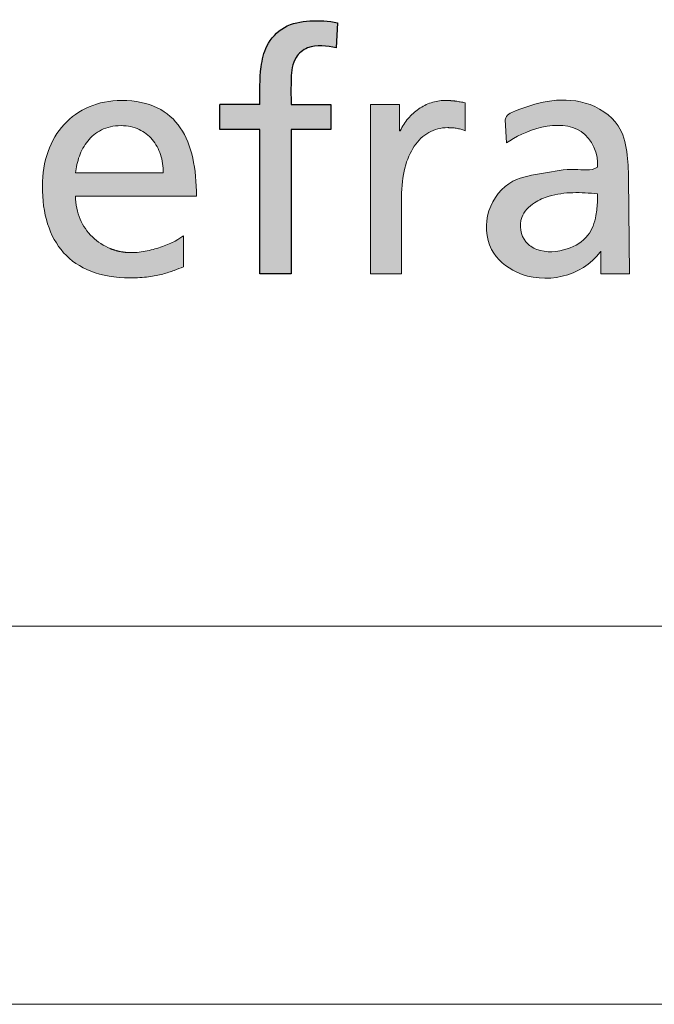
# Paper-space layout 'Hoja2' of a CAD drawing. Header units: millimetres. Extents: x 450 to 25135, y 150 to 17673.
# Tile 10 of 19: x 20424 to 20676, y 150 to 541. Entities that reach past the tile are written whole.
import ezdxf

# ---------------------------------------------------------------- set-up
doc = ezdxf.new("R2010")
doc.units = ezdxf.units.MM
doc.linetypes.add('SLD-Continua', pattern=[0])
doc.layers.add('FORMAT', color=7, linetype='SLD-Continua')

# ---------------------------------------------------------------- blocks, each defined once
blk = doc.blocks.new('Bloque1')
at = {"linetype": 'Continuous', "ltscale": 35}
h = blk.add_hatch(color=7, dxfattribs=at)
edge = h.paths.add_edge_path(flags=0)
edge.add_spline(control_points=[(1001.425014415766, 138.0118721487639), (1001.45308391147, 141.4931384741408), (1001.270370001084, 147.5830614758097), (1002.073272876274, 156.3959420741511), (1009.414476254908, 162.2246565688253), (1015.761833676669, 161.2138639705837), (1019.347635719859, 160.435241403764)], knot_values=[0, 0, 0, 0, 0.2854310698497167, 0.5205446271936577, 0.6849993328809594, 1, 1, 1, 1], weights=[1, 1, 1, 1, 1, 1, 1], degree=3, periodic=0)
edge.add_line((1019.347635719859, 160.4352414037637), (1019.89119409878, 170.4307934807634))
edge.add_spline(control_points=[(1019.89119409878, 170.4307934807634), (1016.263794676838, 171.0711501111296), (1009.178395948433, 171.6217095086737), (998.3753647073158, 169.6693436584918), (991.3452498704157, 161.9461074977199), (988.8512937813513, 150.826805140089), (989.0534670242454, 142.98589516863), (989.0521585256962, 138.0118721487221)], knot_values=[0, 0, 0, 0, 0.1997988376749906, 0.3894495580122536, 0.5735241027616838, 0.7289501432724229, 1, 1, 1, 1], weights=[1, 1, 1, 1, 1, 1, 1, 1], degree=3, periodic=0)
edge.add_line((989.0521585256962, 138.0118721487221), (973.2297886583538, 138.0118721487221))
edge.add_line((973.2297886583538, 138.0118721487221), (973.2297886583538, 127.9994229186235))
edge.add_line((973.2297886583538, 127.9994229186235), (989.0521432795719, 127.9994229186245))
edge.add_line((989.0521432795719, 127.9994229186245), (989.0521432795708, 70.79254764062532))
edge.add_line((989.0521432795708, 70.79254764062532), (1001.424999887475, 70.7925476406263))
edge.add_line((1001.424999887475, 70.7925476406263), (1001.424999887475, 127.9994229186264))
edge.add_line((1001.424999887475, 127.9994229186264), (1017.247354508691, 127.9994229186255))
edge.add_line((1017.247354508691, 127.9994229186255), (1017.247354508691, 138.0118721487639))
edge.add_line((1017.247354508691, 138.0118721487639), (1001.425014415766, 138.0118721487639))
h = blk.add_hatch(color=7, dxfattribs=at)
edge = h.paths.add_edge_path(flags=0)
edge.add_spline(control_points=[(944.3619600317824, 79.91669135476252), (942.2765570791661, 79.48099864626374), (940.150968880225, 79.21873702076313), (938.1099812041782, 79.21873702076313)], knot_values=[22.00002, 22.00002, 22.00002, 22.00002, 23.00002, 23.00002, 23.00002, 23.00002], weights=[1, 1, 1, 1], degree=3, periodic=0)
edge.add_arc((938.0902626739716, 101.6969734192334), 22.47824504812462, 248.0559337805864, 270.0502614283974, ccw=False)
edge.add_arc((937.951931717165, 101.3307366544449), 22.08684966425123, 226.0378833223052, 248.03374273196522, ccw=False)
edge.add_arc((937.6275293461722, 100.9669393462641), 21.59980265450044, 203.0267579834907, 225.9873849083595, ccw=False)
edge.add_spline(control_points=[(917.7487498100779, 92.51793947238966), (916.5876075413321, 95.24207653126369), (915.9361834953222, 98.31307560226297), (915.9361834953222, 101.6421062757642)], knot_values=[0, 0, 0, 0, 1, 1, 1, 1], weights=[1, 1, 1, 1], degree=3, periodic=0)
edge.add_line((915.9361834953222, 101.6421062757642), (963.9237165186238, 101.6421062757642))
edge.add_spline(control_points=[(963.9237165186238, 101.6421062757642), (963.9237165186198, 107.0438498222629), (963.4711037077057, 112.1198813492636), (962.4432073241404, 116.6883097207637)], knot_values=[2, 2, 2, 2, 3, 3, 3, 3], weights=[1, 1, 1, 1], degree=3, periodic=0)
edge.add_spline(control_points=[(962.4432073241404, 116.6883097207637), (961.4153109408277, 121.2567380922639), (959.8100159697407, 125.3260233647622), (957.5067666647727, 128.714274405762)], knot_values=[3, 3, 3, 3, 4, 4, 4, 4], weights=[1, 1, 1, 1], degree=3, periodic=0)
edge.add_spline(control_points=[(957.5067666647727, 128.714274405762), (955.2014023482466, 132.1067554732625), (952.1959686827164, 134.8224323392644), (948.3656798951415, 136.6921039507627)], knot_values=[4, 4, 4, 4, 5, 5, 5, 5], weights=[1, 1, 1, 1], degree=3, periodic=0)
edge.add_spline(control_points=[(948.3656798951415, 136.6921039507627), (944.5353911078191, 138.5617755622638), (939.8781321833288, 139.5812118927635), (934.2754623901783, 139.5812118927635), (929.5272579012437, 139.5812118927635), (925.183020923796, 138.7013664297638), (921.337927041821, 137.0685762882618)], knot_values=[5, 5, 5, 5, 6, 6, 6, 7, 7, 7, 7], weights=[1, 1, 1, 1, 1, 1, 1], degree=3, periodic=0)
edge.add_spline(control_points=[(921.337927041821, 137.0685762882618), (917.4928331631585, 135.4400161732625), (914.1489973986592, 133.0585113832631), (911.397365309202, 130.0509627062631)], knot_values=[7, 7, 7, 7, 8, 8, 8, 8], weights=[1, 1, 1, 1], degree=3, periodic=0)
edge.add_spline(control_points=[(911.397365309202, 130.0509627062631), (908.6478482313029, 127.0476440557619), (906.49053483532, 123.4225115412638), (903.5506665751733, 115.1824203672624), (902.7681117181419, 110.5716917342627), (902.7681117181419, 105.5929508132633), (902.7681117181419, 100.1150667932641), (903.4512609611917, 95.10671569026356), (904.849284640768, 90.6694181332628)], knot_values=[8, 8, 8, 8, 9, 9, 10, 10, 10, 11, 11, 11, 11], weights=[1, 1, 1, 1, 1, 1, 1, 1, 1], degree=3, periodic=0)
edge.add_spline(control_points=[(904.849284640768, 90.6694181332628), (906.247308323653, 86.23212057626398), (908.3602064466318, 82.365876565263), (911.2175891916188, 79.18489680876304)], knot_values=[11, 11, 11, 11, 12, 12, 12, 12], weights=[1, 1, 1, 1], degree=3, periodic=0)
edge.add_spline(control_points=[(911.2175891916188, 79.18489680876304), (914.0749719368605, 76.00391705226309), (917.6789543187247, 73.51243158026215), (922.0612615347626, 71.81196102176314)], knot_values=[12, 12, 12, 12, 13, 13, 13, 13], weights=[1, 1, 1, 1], degree=3, periodic=0)
edge.add_spline(control_points=[(922.0612615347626, 71.81196102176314), (926.4435687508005, 70.11149045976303), (931.5999707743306, 69.20626483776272), (937.5685378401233, 69.20626483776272), (940.3392050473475, 69.20626483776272), (942.7566650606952, 69.37123586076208), (944.8949433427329, 69.64195754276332)], knot_values=[13, 13, 13, 13, 14, 14, 14, 15, 15, 15, 15], weights=[1, 1, 1, 1, 1, 1, 1], degree=3, periodic=0)
edge.add_spline(control_points=[(944.8949433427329, 69.64195754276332), (947.0332216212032, 69.91690925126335), (948.8965481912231, 70.2976116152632), (950.5589485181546, 70.73330432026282)], knot_values=[15, 15, 15, 15, 16, 16, 16, 16], weights=[1, 1, 1, 1], degree=3, periodic=0)
edge.add_spline(control_points=[(950.5589485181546, 70.73330432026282), (952.2213488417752, 71.16899702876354), (953.6891679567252, 71.65545004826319), (955.0343163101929, 72.14613309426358)], knot_values=[16, 16, 16, 16, 17, 17, 17, 17], weights=[1, 1, 1, 1], degree=3, periodic=0)
edge.add_spline(control_points=[(955.0343163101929, 72.14613309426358), (956.3794646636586, 72.62835609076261), (957.6061722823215, 73.11480911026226), (958.792694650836, 73.54204176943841)], knot_values=[17, 17, 17, 17, 18, 18, 18, 18], weights=[1, 1, 1, 1], degree=3, periodic=0)
edge.add_line((958.792694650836, 73.54204176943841), (958.792694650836, 85.9360187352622))
edge.add_spline(control_points=[(958.792694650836, 85.9360187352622), (958.037634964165, 85.30997484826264), (956.8764927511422, 84.58241032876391), (955.4340537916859, 83.83369568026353)], knot_values=[19.00002, 19.00002, 19.00002, 19.00002, 20.00002, 20.00002, 20.00002, 20.00002], weights=[1, 1, 1, 1], degree=3, periodic=0)
edge.add_spline(control_points=[(955.4340537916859, 83.83369568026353), (953.9916148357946, 83.08498102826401), (952.2657641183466, 82.32357630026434), (950.379172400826, 81.64254207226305)], knot_values=[20.00002, 20.00002, 20.00002, 20.00002, 21.00002, 21.00002, 21.00002, 21.00002], weights=[1, 1, 1, 1], degree=3, periodic=0)
edge.add_spline(control_points=[(950.379172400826, 81.64254207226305), (948.4946956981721, 80.96150784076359), (946.4473629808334, 80.35238405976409), (944.3619600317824, 79.91669135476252)], knot_values=[21.00002, 21.00002, 21.00002, 21.00002, 22.00002, 22.00002, 22.00002, 22.00002], weights=[1, 1, 1, 1], degree=3, periodic=0)
edge = h.paths.add_edge_path(flags=0)
edge.add_line((950.7556447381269, 110.8424134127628), (942.0523656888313, 110.8424134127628))
edge.add_line((942.0523656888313, 110.8424134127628), (915.9361834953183, 110.8424134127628))
edge.add_spline(control_points=[(915.9361834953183, 110.8424134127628), (916.1688349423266, 113.0208769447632), (916.6574029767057, 115.2839409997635), (917.4484178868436, 117.4497144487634)], knot_values=[0, 0, 0, 0, 1, 1, 1, 1], weights=[1, 1, 1, 1], degree=3, periodic=0)
edge.add_spline(control_points=[(917.4484178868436, 117.4497144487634), (918.237317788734, 119.6154878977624), (919.3328945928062, 121.683970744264), (920.7753335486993, 123.4817319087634)], knot_values=[1, 1, 1, 1, 2, 2, 2, 2], weights=[1, 1, 1, 1], degree=3, periodic=0)
edge.add_spline(control_points=[(920.7753335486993, 123.4817319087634), (922.2198875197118, 125.2794930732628), (924.0155336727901, 126.806532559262), (926.2066872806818, 127.8809592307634)], knot_values=[2, 2, 2, 2, 3, 3, 3, 3], weights=[1, 1, 1, 1], degree=3, periodic=0)
edge.add_spline(control_points=[(926.2066872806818, 127.8809592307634), (928.397840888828, 128.9596159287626), (930.9887319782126, 129.5856598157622), (934.0237758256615, 129.5856598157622), (936.6908073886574, 129.5856598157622), (939.0701971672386, 129.056906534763), (941.138680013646, 128.1051506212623)], knot_values=[3, 3, 3, 3, 4, 4, 4, 5, 5, 5, 5], weights=[1, 1, 1, 1, 1, 1, 1], degree=3, periodic=0)
edge.add_spline(control_points=[(941.138680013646, 128.1051506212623), (943.2071628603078, 127.1533947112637), (944.966853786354, 125.774406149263), (946.3902576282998, 124.0781656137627)], knot_values=[5, 5, 5, 5, 6, 6, 6, 6], weights=[1, 1, 1, 1], degree=3, periodic=0)
edge.add_spline(control_points=[(946.3902576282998, 124.0781656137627), (947.8136614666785, 122.3776950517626), (948.9050082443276, 120.3557424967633), (949.6410328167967, 118.1180585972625)], knot_values=[6, 6, 6, 6, 7, 7, 7, 7], weights=[1, 1, 1, 1], degree=3, periodic=0)
edge.add_spline(control_points=[(949.6410328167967, 118.1180585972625), (950.3770573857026, 115.8761446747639), (950.7556447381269, 113.4184994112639), (950.7556447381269, 110.8424134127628)], knot_values=[7, 7, 7, 7, 8, 8, 8, 8], weights=[1, 1, 1, 1], degree=3, periodic=0)
h = blk.add_hatch(color=7, dxfattribs=at)
edge = h.paths.add_edge_path(flags=0)
edge.add_spline(control_points=[(944.3619600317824, 79.91669135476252), (942.2765570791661, 79.48099864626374), (940.150968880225, 79.21873702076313), (938.1099812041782, 79.21873702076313)], knot_values=[22.00002, 22.00002, 22.00002, 22.00002, 23.00002, 23.00002, 23.00002, 23.00002], weights=[1, 1, 1, 1], degree=3, periodic=0)
edge.add_arc((938.0902626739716, 101.6969734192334), 22.47824504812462, 248.0559337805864, 270.0502614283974, ccw=False)
edge.add_arc((937.951931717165, 101.3307366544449), 22.08684966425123, 226.0378833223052, 248.03374273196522, ccw=False)
edge.add_arc((937.6275293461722, 100.9669393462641), 21.59980265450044, 203.0267579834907, 225.9873849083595, ccw=False)
edge.add_spline(control_points=[(917.7487498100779, 92.51793947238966), (916.5876075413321, 95.24207653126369), (915.9361834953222, 98.31307560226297), (915.9361834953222, 101.6421062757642)], knot_values=[0, 0, 0, 0, 1, 1, 1, 1], weights=[1, 1, 1, 1], degree=3, periodic=0)
edge.add_line((915.9361834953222, 101.6421062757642), (963.9237165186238, 101.6421062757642))
edge.add_spline(control_points=[(963.9237165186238, 101.6421062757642), (963.9237165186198, 107.0438498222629), (963.4711037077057, 112.1198813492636), (962.4432073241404, 116.6883097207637)], knot_values=[2, 2, 2, 2, 3, 3, 3, 3], weights=[1, 1, 1, 1], degree=3, periodic=0)
edge.add_spline(control_points=[(962.4432073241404, 116.6883097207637), (961.4153109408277, 121.2567380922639), (959.8100159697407, 125.3260233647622), (957.5067666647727, 128.714274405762)], knot_values=[3, 3, 3, 3, 4, 4, 4, 4], weights=[1, 1, 1, 1], degree=3, periodic=0)
edge.add_spline(control_points=[(957.5067666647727, 128.714274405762), (955.2014023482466, 132.1067554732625), (952.1959686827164, 134.8224323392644), (948.3656798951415, 136.6921039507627)], knot_values=[4, 4, 4, 4, 5, 5, 5, 5], weights=[1, 1, 1, 1], degree=3, periodic=0)
edge.add_spline(control_points=[(948.3656798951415, 136.6921039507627), (944.5353911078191, 138.5617755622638), (939.8781321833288, 139.5812118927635), (934.2754623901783, 139.5812118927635), (929.5272579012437, 139.5812118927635), (925.183020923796, 138.7013664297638), (921.337927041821, 137.0685762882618)], knot_values=[5, 5, 5, 5, 6, 6, 6, 7, 7, 7, 7], weights=[1, 1, 1, 1, 1, 1, 1], degree=3, periodic=0)
edge.add_spline(control_points=[(921.337927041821, 137.0685762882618), (917.4928331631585, 135.4400161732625), (914.1489973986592, 133.0585113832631), (911.397365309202, 130.0509627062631)], knot_values=[7, 7, 7, 7, 8, 8, 8, 8], weights=[1, 1, 1, 1], degree=3, periodic=0)
edge.add_spline(control_points=[(911.397365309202, 130.0509627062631), (908.6478482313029, 127.0476440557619), (906.49053483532, 123.4225115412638), (903.5506665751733, 115.1824203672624), (902.7681117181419, 110.5716917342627), (902.7681117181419, 105.5929508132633), (902.7681117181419, 100.1150667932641), (903.4512609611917, 95.10671569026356), (904.849284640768, 90.6694181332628)], knot_values=[8, 8, 8, 8, 9, 9, 10, 10, 10, 11, 11, 11, 11], weights=[1, 1, 1, 1, 1, 1, 1, 1, 1], degree=3, periodic=0)
edge.add_spline(control_points=[(904.849284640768, 90.6694181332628), (906.247308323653, 86.23212057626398), (908.3602064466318, 82.365876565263), (911.2175891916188, 79.18489680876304)], knot_values=[11, 11, 11, 11, 12, 12, 12, 12], weights=[1, 1, 1, 1], degree=3, periodic=0)
edge.add_spline(control_points=[(911.2175891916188, 79.18489680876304), (914.0749719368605, 76.00391705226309), (917.6789543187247, 73.51243158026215), (922.0612615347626, 71.81196102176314)], knot_values=[12, 12, 12, 12, 13, 13, 13, 13], weights=[1, 1, 1, 1], degree=3, periodic=0)
edge.add_spline(control_points=[(922.0612615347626, 71.81196102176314), (926.4435687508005, 70.11149045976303), (931.5999707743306, 69.20626483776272), (937.5685378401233, 69.20626483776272), (940.3392050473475, 69.20626483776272), (942.7566650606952, 69.37123586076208), (944.8949433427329, 69.64195754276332)], knot_values=[13, 13, 13, 13, 14, 14, 14, 15, 15, 15, 15], weights=[1, 1, 1, 1, 1, 1, 1], degree=3, periodic=0)
edge.add_spline(control_points=[(944.8949433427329, 69.64195754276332), (947.0332216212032, 69.91690925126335), (948.8965481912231, 70.2976116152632), (950.5589485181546, 70.73330432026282)], knot_values=[15, 15, 15, 15, 16, 16, 16, 16], weights=[1, 1, 1, 1], degree=3, periodic=0)
edge.add_spline(control_points=[(950.5589485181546, 70.73330432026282), (952.2213488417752, 71.16899702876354), (953.6891679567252, 71.65545004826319), (955.0343163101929, 72.14613309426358)], knot_values=[16, 16, 16, 16, 17, 17, 17, 17], weights=[1, 1, 1, 1], degree=3, periodic=0)
edge.add_spline(control_points=[(955.0343163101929, 72.14613309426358), (956.3794646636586, 72.62835609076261), (957.6061722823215, 73.11480911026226), (958.792694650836, 73.54204176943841)], knot_values=[17, 17, 17, 17, 18, 18, 18, 18], weights=[1, 1, 1, 1], degree=3, periodic=0)
edge.add_line((958.792694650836, 73.54204176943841), (958.792694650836, 85.9360187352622))
edge.add_spline(control_points=[(958.792694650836, 85.9360187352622), (958.037634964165, 85.30997484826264), (956.8764927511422, 84.58241032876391), (955.4340537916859, 83.83369568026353)], knot_values=[19.00002, 19.00002, 19.00002, 19.00002, 20.00002, 20.00002, 20.00002, 20.00002], weights=[1, 1, 1, 1], degree=3, periodic=0)
edge.add_spline(control_points=[(955.4340537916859, 83.83369568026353), (953.9916148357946, 83.08498102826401), (952.2657641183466, 82.32357630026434), (950.379172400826, 81.64254207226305)], knot_values=[20.00002, 20.00002, 20.00002, 20.00002, 21.00002, 21.00002, 21.00002, 21.00002], weights=[1, 1, 1, 1], degree=3, periodic=0)
edge.add_spline(control_points=[(950.379172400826, 81.64254207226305), (948.4946956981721, 80.96150784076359), (946.4473629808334, 80.35238405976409), (944.3619600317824, 79.91669135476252)], knot_values=[21.00002, 21.00002, 21.00002, 21.00002, 22.00002, 22.00002, 22.00002, 22.00002], weights=[1, 1, 1, 1], degree=3, periodic=0)
edge = h.paths.add_edge_path(flags=0)
edge.add_line((950.7556447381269, 110.8424134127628), (942.0523656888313, 110.8424134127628))
edge.add_line((942.0523656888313, 110.8424134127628), (915.9361834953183, 110.8424134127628))
edge.add_spline(control_points=[(915.9361834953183, 110.8424134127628), (916.1688349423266, 113.0208769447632), (916.6574029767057, 115.2839409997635), (917.4484178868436, 117.4497144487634)], knot_values=[0, 0, 0, 0, 1, 1, 1, 1], weights=[1, 1, 1, 1], degree=3, periodic=0)
edge.add_spline(control_points=[(917.4484178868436, 117.4497144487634), (918.237317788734, 119.6154878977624), (919.3328945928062, 121.683970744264), (920.7753335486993, 123.4817319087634)], knot_values=[1, 1, 1, 1, 2, 2, 2, 2], weights=[1, 1, 1, 1], degree=3, periodic=0)
edge.add_spline(control_points=[(920.7753335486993, 123.4817319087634), (922.2198875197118, 125.2794930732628), (924.0155336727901, 126.806532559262), (926.2066872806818, 127.8809592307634)], knot_values=[2, 2, 2, 2, 3, 3, 3, 3], weights=[1, 1, 1, 1], degree=3, periodic=0)
edge.add_spline(control_points=[(926.2066872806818, 127.8809592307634), (928.397840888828, 128.9596159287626), (930.9887319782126, 129.5856598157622), (934.0237758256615, 129.5856598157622), (936.6908073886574, 129.5856598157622), (939.0701971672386, 129.056906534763), (941.138680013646, 128.1051506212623)], knot_values=[3, 3, 3, 3, 4, 4, 4, 5, 5, 5, 5], weights=[1, 1, 1, 1, 1, 1, 1], degree=3, periodic=0)
edge.add_spline(control_points=[(941.138680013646, 128.1051506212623), (943.2071628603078, 127.1533947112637), (944.966853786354, 125.774406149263), (946.3902576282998, 124.0781656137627)], knot_values=[5, 5, 5, 5, 6, 6, 6, 6], weights=[1, 1, 1, 1], degree=3, periodic=0)
edge.add_spline(control_points=[(946.3902576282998, 124.0781656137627), (947.8136614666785, 122.3776950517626), (948.9050082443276, 120.3557424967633), (949.6410328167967, 118.1180585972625)], knot_values=[6, 6, 6, 6, 7, 7, 7, 7], weights=[1, 1, 1, 1], degree=3, periodic=0)
edge.add_spline(control_points=[(949.6410328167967, 118.1180585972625), (950.3770573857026, 115.8761446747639), (950.7556447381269, 113.4184994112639), (950.7556447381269, 110.8424134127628)], knot_values=[7, 7, 7, 7, 8, 8, 8, 8], weights=[1, 1, 1, 1], degree=3, periodic=0)
h = blk.add_hatch(color=7, dxfattribs=at)
edge = h.paths.add_edge_path(flags=0)
edge.add_spline(control_points=[(1065.264570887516, 128.739654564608), (1065.833509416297, 128.7015843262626), (1066.415138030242, 128.6423639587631), (1067.000996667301, 128.5493033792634)], knot_values=[22.13157782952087, 22.13157782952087, 22.13157782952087, 22.13157782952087, 23.13157782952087, 23.13157782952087, 23.13157782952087, 23.13157782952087], weights=[1, 1, 1, 1], degree=3, periodic=0)
edge.add_spline(control_points=[(1067.000996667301, 128.5493033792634), (1067.586855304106, 128.4562428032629), (1068.174828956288, 128.3378020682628), (1068.756457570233, 128.1812910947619)], knot_values=[23.13157782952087, 23.13157782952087, 23.13157782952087, 23.13157782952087, 24.13157782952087, 24.13157782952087, 24.13157782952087, 24.13157782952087], weights=[1, 1, 1, 1], degree=3, periodic=0)
edge.add_spline(control_points=[(1068.756457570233, 128.1812910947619), (1069.338086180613, 128.024780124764), (1069.913369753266, 127.8301989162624), (1070.473848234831, 127.5933174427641)], knot_values=[0, 0, 0, 0, 1, 1, 1, 1], weights=[1, 1, 1, 1], degree=3, periodic=0)
edge.add_line((1070.473848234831, 127.5933174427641), (1070.473848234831, 138.6675262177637))
edge.add_line((1070.473848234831, 138.6675262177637), (1068.604176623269, 139.0228484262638))
edge.add_spline(control_points=[(1068.604176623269, 139.022848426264), (1068.00351289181, 139.1328291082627), (1067.409194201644, 139.2343497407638), (1066.783150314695, 139.3147202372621)], knot_values=[3, 3, 3, 3, 4, 4, 4, 4], weights=[1, 1, 1, 1], degree=3, periodic=0)
edge.add_arc((1062.779981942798, 108.362348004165), 31.2101698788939, 82.63066274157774, 86.35264608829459)
edge.add_spline(control_points=[(1064.76542778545, 139.5093014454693), (1064.031518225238, 139.5558317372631), (1063.225698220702, 139.5812118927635), (1062.301437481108, 139.5812118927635), (1060.522711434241, 139.5812118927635), (1058.741870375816, 139.2681899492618), (1057.022364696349, 138.6886763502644)], knot_values=[4.064960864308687, 4.064960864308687, 4.064960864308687, 4.064960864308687, 5.064960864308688, 5.064960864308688, 5.064960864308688, 6.064960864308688, 6.064960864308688, 6.064960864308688, 6.064960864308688], weights=[1, 1, 1, 1, 1, 1, 1], degree=3, periodic=0)
edge.add_spline(control_points=[(1057.022364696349, 138.6886763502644), (1055.302859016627, 138.1091627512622), (1053.644688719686, 137.2673875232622), (1052.104959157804, 136.2056509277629)], knot_values=[6.064960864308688, 6.064960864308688, 6.064960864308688, 6.064960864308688, 7.064960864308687, 7.064960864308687, 7.064960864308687, 7.064960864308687], weights=[1, 1, 1, 1], degree=3, periodic=0)
edge.add_spline(control_points=[(1052.104959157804, 136.2056509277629), (1050.565229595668, 135.1439143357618), (1049.143940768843, 133.8622163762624), (1047.902428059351, 132.4155473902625)], knot_values=[7.064960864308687, 7.064960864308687, 7.064960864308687, 7.064960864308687, 8.064960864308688, 8.064960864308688, 8.064960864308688, 8.064960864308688], weights=[1, 1, 1, 1], degree=3, periodic=0)
edge.add_spline(control_points=[(1047.902428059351, 132.4155473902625), (1046.660915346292, 130.9604183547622), (1045.599178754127, 129.3403182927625), (1044.776438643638, 127.5933174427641)], knot_values=[8.064960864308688, 8.064960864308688, 8.064960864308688, 8.064960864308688, 9.064960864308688, 9.064960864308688, 9.064960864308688, 9.064960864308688], weights=[1, 1, 1, 1], degree=3, periodic=0)
edge.add_line((1044.776438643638, 127.5933174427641), (1044.495141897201, 127.5933174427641))
edge.add_line((1044.495141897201, 127.5933174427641), (1044.495141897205, 138.0118424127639))
edge.add_line((1044.495141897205, 138.0118424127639), (1038.704235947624, 138.0118721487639))
edge.add_line((1038.704235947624, 138.0118721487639), (1032.913330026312, 138.0118721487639))
edge.add_line((1032.913330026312, 138.0118721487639), (1032.913329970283, 129.6111937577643))
edge.add_line((1032.913329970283, 129.6111937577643), (1032.913329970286, 70.79252468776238))
edge.add_line((1032.913329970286, 70.79252468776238), (1045.290386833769, 70.7925246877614))
edge.add_line((1045.290386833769, 70.7925246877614), (1045.290386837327, 78.43618215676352))
edge.add_spline(control_points=[(1045.290386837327, 78.43618215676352), (1045.290386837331, 86.08124963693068), (1045.290386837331, 93.72631711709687), (1045.290386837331, 101.371384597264), (1045.290386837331, 105.5887207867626), (1045.742999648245, 109.4126645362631), (1046.59746495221, 112.7713053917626)], knot_values=[17.06496086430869, 17.06496086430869, 17.06496086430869, 17.06496086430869, 18.06496086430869, 18.06496086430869, 18.06496086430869, 19.06496086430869, 19.06496086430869, 19.06496086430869, 19.06496086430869], weights=[1, 1, 1, 1, 1, 1, 1], degree=3, periodic=0)
edge.add_spline(control_points=[(1046.59746495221, 112.7713053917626), (1047.451930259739, 116.1341762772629), (1048.704018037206, 119.0359742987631), (1050.302967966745, 121.4090190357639)], knot_values=[19.06496086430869, 19.06496086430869, 19.06496086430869, 19.06496086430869, 20.06496086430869, 20.06496086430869, 20.06496086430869, 20.06496086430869], weights=[1, 1, 1, 1], degree=3, periodic=0)
edge.add_spline(control_points=[(1050.302967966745, 121.4090190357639), (1051.901917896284, 123.782063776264), (1053.84561496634, 125.6305852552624), (1056.081183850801, 126.8826730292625)], knot_values=[20.06496086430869, 20.06496086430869, 20.06496086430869, 20.06496086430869, 21.06496086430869, 21.06496086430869, 21.06496086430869, 21.06496086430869], weights=[1, 1, 1, 1], degree=3, periodic=0)
edge.add_spline(control_points=[(1056.081183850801, 126.8826730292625), (1058.316752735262, 128.1347608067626), (1060.844193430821, 128.7946449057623), (1063.608515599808, 128.7946449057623)], knot_values=[21.06496086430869, 21.06496086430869, 21.06496086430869, 21.06496086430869, 22.06496086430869, 22.06496086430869, 22.06496086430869, 22.06496086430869], weights=[1, 1, 1, 1], degree=3, periodic=0)
edge.add_arc((1063.611378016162, 103.9169813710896), 24.87766369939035, 86.18972148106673, 90.00659243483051, ccw=False)
h = blk.add_hatch(color=7, dxfattribs=at)
edge = h.paths.add_edge_path(flags=0)
edge.add_spline(control_points=[(1065.264570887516, 128.739654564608), (1065.833509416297, 128.7015843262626), (1066.415138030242, 128.6423639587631), (1067.000996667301, 128.5493033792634)], knot_values=[22.13157782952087, 22.13157782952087, 22.13157782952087, 22.13157782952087, 23.13157782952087, 23.13157782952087, 23.13157782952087, 23.13157782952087], weights=[1, 1, 1, 1], degree=3, periodic=0)
edge.add_spline(control_points=[(1067.000996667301, 128.5493033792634), (1067.586855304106, 128.4562428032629), (1068.174828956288, 128.3378020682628), (1068.756457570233, 128.1812910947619)], knot_values=[23.13157782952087, 23.13157782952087, 23.13157782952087, 23.13157782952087, 24.13157782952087, 24.13157782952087, 24.13157782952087, 24.13157782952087], weights=[1, 1, 1, 1], degree=3, periodic=0)
edge.add_spline(control_points=[(1068.756457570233, 128.1812910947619), (1069.338086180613, 128.024780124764), (1069.913369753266, 127.8301989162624), (1070.473848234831, 127.5933174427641)], knot_values=[0, 0, 0, 0, 1, 1, 1, 1], weights=[1, 1, 1, 1], degree=3, periodic=0)
edge.add_line((1070.473848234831, 127.5933174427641), (1070.473848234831, 138.6675262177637))
edge.add_line((1070.473848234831, 138.6675262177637), (1068.604176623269, 139.0228484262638))
edge.add_spline(control_points=[(1068.604176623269, 139.022848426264), (1068.00351289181, 139.1328291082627), (1067.409194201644, 139.2343497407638), (1066.783150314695, 139.3147202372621)], knot_values=[3, 3, 3, 3, 4, 4, 4, 4], weights=[1, 1, 1, 1], degree=3, periodic=0)
edge.add_arc((1062.779981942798, 108.362348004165), 31.2101698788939, 82.63066274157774, 86.35264608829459)
edge.add_spline(control_points=[(1064.76542778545, 139.5093014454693), (1064.031518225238, 139.5558317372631), (1063.225698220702, 139.5812118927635), (1062.301437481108, 139.5812118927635), (1060.522711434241, 139.5812118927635), (1058.741870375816, 139.2681899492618), (1057.022364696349, 138.6886763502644)], knot_values=[4.064960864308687, 4.064960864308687, 4.064960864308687, 4.064960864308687, 5.064960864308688, 5.064960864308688, 5.064960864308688, 6.064960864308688, 6.064960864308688, 6.064960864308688, 6.064960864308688], weights=[1, 1, 1, 1, 1, 1, 1], degree=3, periodic=0)
edge.add_spline(control_points=[(1057.022364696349, 138.6886763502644), (1055.302859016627, 138.1091627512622), (1053.644688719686, 137.2673875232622), (1052.104959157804, 136.2056509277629)], knot_values=[6.064960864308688, 6.064960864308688, 6.064960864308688, 6.064960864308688, 7.064960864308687, 7.064960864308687, 7.064960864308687, 7.064960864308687], weights=[1, 1, 1, 1], degree=3, periodic=0)
edge.add_spline(control_points=[(1052.104959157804, 136.2056509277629), (1050.565229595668, 135.1439143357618), (1049.143940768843, 133.8622163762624), (1047.902428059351, 132.4155473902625)], knot_values=[7.064960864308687, 7.064960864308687, 7.064960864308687, 7.064960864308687, 8.064960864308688, 8.064960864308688, 8.064960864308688, 8.064960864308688], weights=[1, 1, 1, 1], degree=3, periodic=0)
edge.add_spline(control_points=[(1047.902428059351, 132.4155473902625), (1046.660915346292, 130.9604183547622), (1045.599178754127, 129.3403182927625), (1044.776438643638, 127.5933174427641)], knot_values=[8.064960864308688, 8.064960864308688, 8.064960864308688, 8.064960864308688, 9.064960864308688, 9.064960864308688, 9.064960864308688, 9.064960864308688], weights=[1, 1, 1, 1], degree=3, periodic=0)
edge.add_line((1044.776438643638, 127.5933174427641), (1044.495141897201, 127.5933174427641))
edge.add_line((1044.495141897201, 127.5933174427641), (1044.495141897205, 138.0118424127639))
edge.add_line((1044.495141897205, 138.0118424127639), (1038.704235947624, 138.0118721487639))
edge.add_line((1038.704235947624, 138.0118721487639), (1032.913330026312, 138.0118721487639))
edge.add_line((1032.913330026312, 138.0118721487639), (1032.913329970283, 129.6111937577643))
edge.add_line((1032.913329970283, 129.6111937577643), (1032.913329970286, 70.79252468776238))
edge.add_line((1032.913329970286, 70.79252468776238), (1045.290386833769, 70.7925246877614))
edge.add_line((1045.290386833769, 70.7925246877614), (1045.290386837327, 78.43618215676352))
edge.add_spline(control_points=[(1045.290386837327, 78.43618215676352), (1045.290386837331, 86.08124963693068), (1045.290386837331, 93.72631711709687), (1045.290386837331, 101.371384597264), (1045.290386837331, 105.5887207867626), (1045.742999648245, 109.4126645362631), (1046.59746495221, 112.7713053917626)], knot_values=[17.06496086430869, 17.06496086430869, 17.06496086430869, 17.06496086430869, 18.06496086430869, 18.06496086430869, 18.06496086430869, 19.06496086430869, 19.06496086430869, 19.06496086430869, 19.06496086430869], weights=[1, 1, 1, 1, 1, 1, 1], degree=3, periodic=0)
edge.add_spline(control_points=[(1046.59746495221, 112.7713053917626), (1047.451930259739, 116.1341762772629), (1048.704018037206, 119.0359742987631), (1050.302967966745, 121.4090190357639)], knot_values=[19.06496086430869, 19.06496086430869, 19.06496086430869, 19.06496086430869, 20.06496086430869, 20.06496086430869, 20.06496086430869, 20.06496086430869], weights=[1, 1, 1, 1], degree=3, periodic=0)
edge.add_spline(control_points=[(1050.302967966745, 121.4090190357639), (1051.901917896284, 123.782063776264), (1053.84561496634, 125.6305852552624), (1056.081183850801, 126.8826730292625)], knot_values=[20.06496086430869, 20.06496086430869, 20.06496086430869, 20.06496086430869, 21.06496086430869, 21.06496086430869, 21.06496086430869, 21.06496086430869], weights=[1, 1, 1, 1], degree=3, periodic=0)
edge.add_spline(control_points=[(1056.081183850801, 126.8826730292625), (1058.316752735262, 128.1347608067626), (1060.844193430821, 128.7946449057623), (1063.608515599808, 128.7946449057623)], knot_values=[21.06496086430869, 21.06496086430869, 21.06496086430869, 21.06496086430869, 22.06496086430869, 22.06496086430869, 22.06496086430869, 22.06496086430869], weights=[1, 1, 1, 1], degree=3, periodic=0)
edge.add_arc((1063.611378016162, 103.9169813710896), 24.87766369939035, 86.18972148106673, 90.00659243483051, ccw=False)
h = blk.add_hatch(color=7, dxfattribs=at)
edge = h.paths.add_edge_path(flags=0)
edge.add_spline(control_points=[(1123.04447605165, 113.117695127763), (1120.298099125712, 111.4222830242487), (1112.826490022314, 113.1131525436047), (1101.743398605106, 110.4768756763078), (1087.946307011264, 108.8910875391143), (1078.062437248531, 96.31302692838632), (1078.870450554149, 80.06196275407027), (1096.715732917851, 65.08508865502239), (1116.792477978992, 69.6568018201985), (1124.146213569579, 79.46525997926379)], knot_values=[0, 0, 0, 0, 0.079965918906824, 0.1900571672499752, 0.3000940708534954, 0.4325108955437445, 0.5666885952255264, 0.6846218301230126, 1, 1, 1, 1], weights=[1, 1, 1, 1, 1, 1, 1, 1, 1, 1], degree=3, periodic=0)
edge.add_spline(control_points=[(1124.146213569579, 79.46525997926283), (1124.479523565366, 80.02436677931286), (1124.388752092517, 79.46525997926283)], knot_values=[0, 0, 0, 1, 1, 1], weights=[1, 1, 1], degree=2, periodic=0)
edge.add_line((1124.388752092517, 79.46525997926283), (1124.388752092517, 70.79673695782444))
edge.add_line((1124.388752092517, 70.79673695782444), (1135.767443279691, 70.7967369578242))
edge.add_line((1135.767443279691, 70.7967369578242), (1135.384670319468, 108.697790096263))
edge.add_spline(control_points=[(1135.384670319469, 108.6977900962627), (1135.110048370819, 115.2323379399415), (1135.069466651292, 129.7088642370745), (1118.64873026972, 140.004965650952), (1103.403287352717, 140.0589961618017), (1092.790953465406, 136.4136531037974), (1086.885706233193, 133.9821044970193), (1086.356591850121, 131.9549445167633)], knot_values=[0, 0, 0, 0, 0.3004446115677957, 0.5251352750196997, 0.7372886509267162, 0.9254873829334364, 1, 1, 1, 1], weights=[1, 1, 1, 1, 1, 1, 1, 1], degree=3, periodic=0)
edge.add_line((1086.356591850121, 131.9549445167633), (1086.932763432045, 122.733017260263))
edge.add_spline(control_points=[(1086.932763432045, 122.733017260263), (1093.341829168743, 127.5000055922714), (1115.751244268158, 135.8511266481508), (1123.527516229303, 118.3204715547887), (1123.04447605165, 113.117695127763)], knot_values=[0, 0, 0, 0, 0.6589957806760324, 1, 1, 1, 1], weights=[1, 1, 1, 1, 1], degree=3, periodic=0)
edge = h.paths.add_edge_path(flags=0)
edge.add_spline(control_points=[(1123.047242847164, 99.70333689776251), (1122.910234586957, 97.77160192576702), (1122.574562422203, 93.03882407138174), (1119.768724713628, 85.06744525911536), (1110.57564908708, 79.63404012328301), (1100.869024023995, 78.91781105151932), (1092.852314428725, 83.93550590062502), (1091.334884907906, 93.15731913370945), (1097.439502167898, 99.19119823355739), (1104.725455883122, 102.2205518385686), (1113.356061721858, 103.3529648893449), (1119.784448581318, 102.8347119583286), (1123.047242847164, 102.5716673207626)], knot_values=[0, 0, 0, 0, 0.06890377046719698, 0.1688152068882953, 0.2838615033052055, 0.4272197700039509, 0.4889171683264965, 0.6053794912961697, 0.6959615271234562, 0.7715446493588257, 0.8840451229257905, 1, 1, 1, 1], weights=[1, 1, 1, 1, 1, 1, 1, 1, 1, 1, 1, 1, 1], degree=3, periodic=0)
edge.add_line((1123.047242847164, 102.5716673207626), (1123.047242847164, 99.70333689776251))
at = {"color": 7, "linetype": 'SLD-Continua', "lineweight": 18, "ltscale": 35}
for p, q in [((1086.932763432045, 122.733017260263), (1086.356591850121, 131.9549445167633)), ((950.7556447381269, 110.8424134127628), (942.0523656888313, 110.8424134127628)), ((1135.767443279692, 70.79673695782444), (1135.384670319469, 108.6977900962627)), ((1123.047242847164, 102.5716673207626), (1123.047242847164, 99.70333689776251)), ((1124.388752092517, 79.46525997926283), (1124.388752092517, 70.79673695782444)), ((1135.767443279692, 70.79673695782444), (1124.388752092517, 70.79673695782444))]:
    blk.add_line(p, q, dxfattribs=at)
for centre, radius, start, end in [((937.6275293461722, 100.9669393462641), 21.59980265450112, 203.0267579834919, 225.9873849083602), ((937.951931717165, 101.3307366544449), 22.08684966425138, 226.037883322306, 248.0337427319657)]:
    blk.add_arc(centre, radius, start, end, dxfattribs=at)
at = {"color": 8, "linetype": 'Continuous', "lineweight": 0, "ltscale": 35, "true_color": 0x808080}
for points in [[(921.337927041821, 137.0685762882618), (917.4928331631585, 135.4400161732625), (914.1489973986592, 133.0585113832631), (911.397365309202, 130.0509627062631)], [(1038.704235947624, 138.0118721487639), (1036.773933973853, 138.0118721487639), (1034.843632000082, 138.0118721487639), (1032.913330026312, 138.0118721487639)], [(1032.913330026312, 138.0118721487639), (1032.913330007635, 135.2116460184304), (1032.91332998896, 132.4114198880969), (1032.913329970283, 129.6111937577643)], [(1044.495141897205, 138.0118424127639), (1042.564839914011, 138.0118523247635), (1040.634537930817, 138.0118622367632), (1038.704235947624, 138.0118721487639)], [(1044.495141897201, 127.5933174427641), (1044.495141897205, 131.06615909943), (1044.495141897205, 134.5390007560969), (1044.495141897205, 138.0118424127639)], [(1057.022364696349, 138.6886763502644), (1055.302859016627, 138.1091627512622), (1053.644688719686, 137.2673875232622), (1052.104959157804, 136.2056509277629)], [(1068.604176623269, 139.022848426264), (1068.00351289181, 139.1328291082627), (1067.409194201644, 139.2343497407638), (1066.783150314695, 139.3147202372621)], [(1070.473848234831, 138.6675262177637), (1069.850624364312, 138.7859669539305), (1069.22740049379, 138.9044076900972), (1068.604176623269, 139.022848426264)], [(1070.473848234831, 127.5933174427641), (1070.473848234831, 131.2847203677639), (1070.473848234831, 134.9761232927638), (1070.473848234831, 138.6675262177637)], [(957.5067666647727, 128.714274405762), (955.2014023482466, 132.1067554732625), (952.1959686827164, 134.8224323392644), (948.3656798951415, 136.6921039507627)], [(1052.104959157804, 136.2056509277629), (1050.565229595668, 135.1439143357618), (1049.143940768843, 133.8622163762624), (1047.902428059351, 132.4155473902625)], [(1032.913329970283, 129.6111937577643), (1032.913329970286, 110.00497073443), (1032.913329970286, 90.39874771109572), (1032.913329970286, 70.79252468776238)], [(1047.902428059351, 132.4155473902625), (1046.660915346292, 130.9604183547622), (1045.599178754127, 129.3403182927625), (1044.776438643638, 127.5933174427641)], [(920.7753335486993, 123.4817319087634), (922.2198875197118, 125.2794930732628), (924.0155336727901, 126.806532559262), (926.2066872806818, 127.8809592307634)], [(941.138680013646, 128.1051506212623), (943.2071628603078, 127.1533947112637), (944.966853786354, 125.774406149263), (946.3902576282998, 124.0781656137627)], [(962.4432073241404, 116.6883097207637), (961.4153109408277, 121.2567380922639), (959.8100159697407, 125.3260233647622), (957.5067666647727, 128.714274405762)], [(1044.776438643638, 127.5933174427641), (1044.682673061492, 127.5933174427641), (1044.588907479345, 127.5933174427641), (1044.495141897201, 127.5933174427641)], [(1050.302967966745, 121.4090190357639), (1051.901917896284, 123.782063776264), (1053.84561496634, 125.6305852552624), (1056.081183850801, 126.8826730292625)], [(1056.081183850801, 126.8826730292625), (1058.316752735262, 128.1347608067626), (1060.844193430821, 128.7946449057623), (1063.608515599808, 128.7946449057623)], [(1065.264570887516, 128.739654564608), (1065.833509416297, 128.7015843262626), (1066.415138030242, 128.6423639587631), (1067.000996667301, 128.5493033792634)], [(1067.000996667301, 128.5493033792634), (1067.586855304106, 128.4562428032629), (1068.174828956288, 128.3378020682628), (1068.756457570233, 128.1812910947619)], [(1068.756457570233, 128.1812910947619), (1069.338086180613, 128.024780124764), (1069.913369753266, 127.8301989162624), (1070.473848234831, 127.5933174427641)], [(917.4484178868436, 117.4497144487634), (918.237317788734, 119.6154878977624), (919.3328945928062, 121.683970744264), (920.7753335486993, 123.4817319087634)], [(946.3902576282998, 124.0781656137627), (947.8136614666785, 122.3776950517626), (948.9050082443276, 120.3557424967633), (949.6410328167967, 118.1180585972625)], [(1046.59746495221, 112.7713053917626), (1047.451930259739, 116.1341762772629), (1048.704018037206, 119.0359742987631), (1050.302967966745, 121.4090190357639)], [(915.9361834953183, 110.8424134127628), (916.1688349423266, 113.0208769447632), (916.6574029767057, 115.2839409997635), (917.4484178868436, 117.4497144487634)], [(949.6410328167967, 118.1180585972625), (950.3770573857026, 115.8761446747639), (950.7556447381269, 113.4184994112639), (950.7556447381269, 110.8424134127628)], [(963.9237165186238, 101.6421062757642), (963.9237165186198, 107.0438498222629), (963.4711037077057, 112.1198813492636), (962.4432073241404, 116.6883097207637)], [(942.0523656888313, 110.8424134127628), (933.346971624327, 110.8424134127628), (924.6415775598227, 110.8424134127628), (915.9361834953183, 110.8424134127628)], [(917.7487498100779, 92.51793947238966), (916.5876075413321, 95.24207653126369), (915.9361834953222, 98.31307560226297), (915.9361834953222, 101.6421062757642)], [(915.9361834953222, 101.6421062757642), (931.9320278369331, 101.6421062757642), (947.9278721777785, 101.6421062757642), (963.9237165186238, 101.6421062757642)], [(904.849284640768, 90.6694181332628), (906.247308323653, 86.23212057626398), (908.3602064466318, 82.365876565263), (911.2175891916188, 79.18489680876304)], [(958.792694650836, 85.9360187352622), (958.037634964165, 85.30997484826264), (956.8764927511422, 84.58241032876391), (955.4340537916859, 83.83369568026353)], [(958.792694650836, 73.54204176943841), (958.792694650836, 77.67336742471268), (958.792694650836, 81.80469307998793), (958.792694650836, 85.9360187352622)], [(955.4340537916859, 83.83369568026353), (953.9916148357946, 83.08498102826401), (952.2657641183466, 82.32357630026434), (950.379172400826, 81.64254207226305)], [(911.2175891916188, 79.18489680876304), (914.0749719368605, 76.00391705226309), (917.6789543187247, 73.51243158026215), (922.0612615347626, 71.81196102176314)], [(944.3619600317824, 79.91669135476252), (942.2765570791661, 79.48099864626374), (940.150968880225, 79.21873702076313), (938.1099812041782, 79.21873702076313)], [(950.379172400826, 81.64254207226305), (948.4946956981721, 80.96150784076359), (946.4473629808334, 80.35238405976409), (944.3619600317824, 79.91669135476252)], [(1045.290386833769, 70.79252468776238), (1045.290386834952, 73.34041051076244), (1045.290386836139, 75.88829633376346), (1045.290386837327, 78.43618215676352)], [(944.8949433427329, 69.64195754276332), (947.0332216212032, 69.91690925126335), (948.8965481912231, 70.2976116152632), (950.5589485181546, 70.73330432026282)], [(950.5589485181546, 70.73330432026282), (952.2213488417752, 71.16899702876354), (953.6891679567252, 71.65545004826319), (955.0343163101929, 72.14613309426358)], [(955.0343163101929, 72.14613309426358), (956.3794646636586, 72.62835609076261), (957.6061722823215, 73.11480911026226), (958.792694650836, 73.54204176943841)], [(1032.913329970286, 70.79252468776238), (1037.039015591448, 70.7925246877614), (1041.16470121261, 70.7925246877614), (1045.290386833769, 70.7925246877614)]]:
    blk.add_open_spline(points, degree=3, dxfattribs=at)
for points, knots in [([(948.3656798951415, 136.6921039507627), (944.5353911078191, 138.5617755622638), (939.8781321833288, 139.5812118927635), (934.2754623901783, 139.5812118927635), (929.5272579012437, 139.5812118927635), (925.183020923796, 138.7013664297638), (921.337927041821, 137.0685762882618)], [5, 5, 5, 5, 6, 6, 6, 7, 7, 7, 7]), ([(1064.76542778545, 139.5093014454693), (1064.031518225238, 139.5558317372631), (1063.225698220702, 139.5812118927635), (1062.301437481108, 139.5812118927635), (1060.522711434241, 139.5812118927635), (1058.741870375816, 139.2681899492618), (1057.022364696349, 138.6886763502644)], [4.064960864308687, 4.064960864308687, 4.064960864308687, 4.064960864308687, 5.064960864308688, 5.064960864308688, 5.064960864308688, 6.064960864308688, 6.064960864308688, 6.064960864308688, 6.064960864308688]), ([(911.397365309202, 130.0509627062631), (908.6478482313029, 127.0476440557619), (906.49053483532, 123.4225115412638), (903.5506665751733, 115.1824203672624), (902.7681117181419, 110.5716917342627), (902.7681117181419, 105.5929508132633), (902.7681117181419, 100.1150667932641), (903.4512609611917, 95.10671569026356), (904.849284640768, 90.6694181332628)], [8, 8, 8, 8, 9, 9, 10, 10, 10, 11, 11, 11, 11]), ([(926.2066872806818, 127.8809592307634), (928.397840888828, 128.9596159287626), (930.9887319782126, 129.5856598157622), (934.0237758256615, 129.5856598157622), (936.6908073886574, 129.5856598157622), (939.0701971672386, 129.056906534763), (941.138680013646, 128.1051506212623)], [3, 3, 3, 3, 4, 4, 4, 5, 5, 5, 5]), ([(1045.290386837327, 78.43618215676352), (1045.290386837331, 86.08124963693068), (1045.290386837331, 93.72631711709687), (1045.290386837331, 101.371384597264), (1045.290386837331, 105.5887207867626), (1045.742999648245, 109.4126645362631), (1046.59746495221, 112.7713053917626)], [17.06496086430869, 17.06496086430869, 17.06496086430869, 17.06496086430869, 18.06496086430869, 18.06496086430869, 18.06496086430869, 19.06496086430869, 19.06496086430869, 19.06496086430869, 19.06496086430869]), ([(922.0612615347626, 71.81196102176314), (926.4435687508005, 70.11149045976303), (931.5999707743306, 69.20626483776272), (937.5685378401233, 69.20626483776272), (940.3392050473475, 69.20626483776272), (942.7566650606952, 69.37123586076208), (944.8949433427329, 69.64195754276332)], [13, 13, 13, 13, 14, 14, 14, 15, 15, 15, 15])]:
    blk.add_open_spline(points, degree=3, knots=knots, dxfattribs=at)
for points, weights in [([(1066.783150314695, 139.3147202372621), (1066.112801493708, 139.4014185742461), (1065.439990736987, 139.4663017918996), (1064.76542778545, 139.5093014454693)], [1, 0.9996483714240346, 0.9996483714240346, 1]), ([(1063.608515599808, 128.7946449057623), (1064.161042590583, 128.7947084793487), (1064.713265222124, 128.7763715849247), (1065.264570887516, 128.739654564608)], [1, 0.9996302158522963, 0.9996302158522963, 1]), ([(938.1099812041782, 79.21873702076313), (935.2159129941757, 79.21619826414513), (932.3745053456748, 79.7657797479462), (929.6901139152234, 80.84729713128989)], [1, 0.9877577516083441, 0.9877577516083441, 1])]:
    blk.add_rational_spline(points, weights, degree=3, dxfattribs=at)
at = {"color": 7, "linetype": 'Continuous', "lineweight": 0, "ltscale": 35}
for points, knots in [([(1135.384670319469, 108.6977900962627), (1135.110048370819, 115.2323379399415), (1135.069466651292, 129.7088642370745), (1118.64873026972, 140.004965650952), (1103.403287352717, 140.0589961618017), (1092.790953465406, 136.4136531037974), (1086.885706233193, 133.9821044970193), (1086.356591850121, 131.9549445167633)], [0, 0, 0, 0, 0.3004446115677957, 0.5251352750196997, 0.7372886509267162, 0.9254873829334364, 1, 1, 1, 1]), ([(1086.932763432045, 122.733017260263), (1093.341829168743, 127.5000055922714), (1115.751244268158, 135.8511266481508), (1123.527516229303, 118.3204715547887), (1123.04447605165, 113.117695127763)], [0, 0, 0, 0, 0.6589957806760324, 1, 1, 1, 1]), ([(1123.04447605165, 113.117695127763), (1120.298099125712, 111.4222830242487), (1112.826490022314, 113.1131525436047), (1101.743398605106, 110.4768756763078), (1087.946307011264, 108.8910875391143), (1078.062437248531, 96.31302692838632), (1078.870450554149, 80.06196275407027), (1096.715732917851, 65.08508865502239), (1116.792477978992, 69.6568018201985), (1124.146213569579, 79.46525997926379)], [0, 0, 0, 0, 0.079965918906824, 0.1900571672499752, 0.3000940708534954, 0.4325108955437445, 0.5666885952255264, 0.6846218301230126, 1, 1, 1, 1]), ([(1123.047242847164, 102.5716673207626), (1119.784448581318, 102.8347119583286), (1113.356061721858, 103.3529648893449), (1104.725455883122, 102.2205518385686), (1097.439502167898, 99.19119823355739), (1091.334884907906, 93.15731913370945), (1092.852314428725, 83.93550590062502), (1100.869024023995, 78.91781105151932), (1110.57564908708, 79.63404012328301), (1119.768724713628, 85.06744525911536), (1122.574562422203, 93.03882407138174), (1122.910234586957, 97.77160192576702), (1123.047242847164, 99.70333689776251)], [0, 0, 0, 0, 0.1159548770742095, 0.2284553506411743, 0.3040384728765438, 0.3946205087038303, 0.5110828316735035, 0.572780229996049, 0.7161384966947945, 0.8311847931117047, 0.931096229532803, 1, 1, 1, 1])]:
    blk.add_open_spline(points, degree=3, knots=knots, dxfattribs=at)
blk.add_open_spline([(1124.146213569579, 79.46525997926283), (1124.479523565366, 80.02436677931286), (1124.388752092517, 79.46525997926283)], degree=2, dxfattribs=at)
at = {"layer": 'FORMAT', "color": 7, "ltscale": 35}
for p, q in [((1019.89119409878, 170.4307934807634), (1019.347635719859, 160.435241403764)), ((989.0521585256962, 138.0118721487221), (973.2297886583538, 138.0118721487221)), ((973.2297886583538, 127.9994229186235), (973.2297886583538, 138.0118721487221)), ((1001.425014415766, 138.0118721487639), (1017.247354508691, 138.0118721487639)), ((1017.247354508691, 138.0118721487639), (1017.247354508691, 127.9994229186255)), ((989.0521432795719, 127.9994229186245), (973.2297886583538, 127.9994229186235)), ((989.0521432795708, 70.79254764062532), (989.0521432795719, 127.9994229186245)), ((1001.424999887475, 127.9994229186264), (1001.424999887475, 70.7925476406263)), ((1017.247354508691, 127.9994229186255), (1001.424999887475, 127.9994229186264)), ((1001.424999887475, 70.7925476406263), (989.0521432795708, 70.79254764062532))]:
    blk.add_line(p, q, dxfattribs=at)
for points, knots in [([(989.0521585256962, 138.0118721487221), (989.053467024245, 142.9858951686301), (988.8512937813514, 150.826805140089), (991.3452498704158, 161.94610749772), (998.3753647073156, 169.6693436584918), (1009.178395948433, 171.6217095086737), (1016.263794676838, 171.0711501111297), (1019.89119409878, 170.4307934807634)], [0, 0, 0, 0, 0.2710498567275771, 0.4264758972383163, 0.6105504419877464, 0.8002011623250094, 1, 1, 1, 1]), ([(1019.347635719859, 160.435241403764), (1015.761833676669, 161.2138639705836), (1009.414476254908, 162.2246565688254), (1002.073272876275, 156.3959420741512), (1001.270370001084, 147.5830614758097), (1001.453083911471, 141.4931384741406), (1001.425014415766, 138.0118721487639)], [0, 0, 0, 0, 0.3150006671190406, 0.4794553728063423, 0.7145689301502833, 1, 1, 1, 1])]:
    blk.add_open_spline(points, degree=3, knots=knots, dxfattribs=at)

psp = doc.layouts.new('Hoja2')

# ---------------------------------------------------------------- linework, layer by layer
at = {"color": 7, "linetype": 'SLD-Continua', "lineweight": 18, "ltscale": 30}
for p, q in [((24929.9999999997, 300), (599.9999999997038, 300)), ((19530.00000000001, 299.9999999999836), (24930.00000000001, 299.9999999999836)), ((25080, 150), (449.9999999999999, 150))]:
    psp.add_line(p, q, dxfattribs=at)

# ---------------------------------------------------------------- block references
at = {"color": 7, "linetype": 'Continuous', "ltscale": 30}
psp.add_blockref('Bloque1', (19530.28875953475, 368.9389169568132), dxfattribs=at)

doc.saveas('drawing.dxf')
